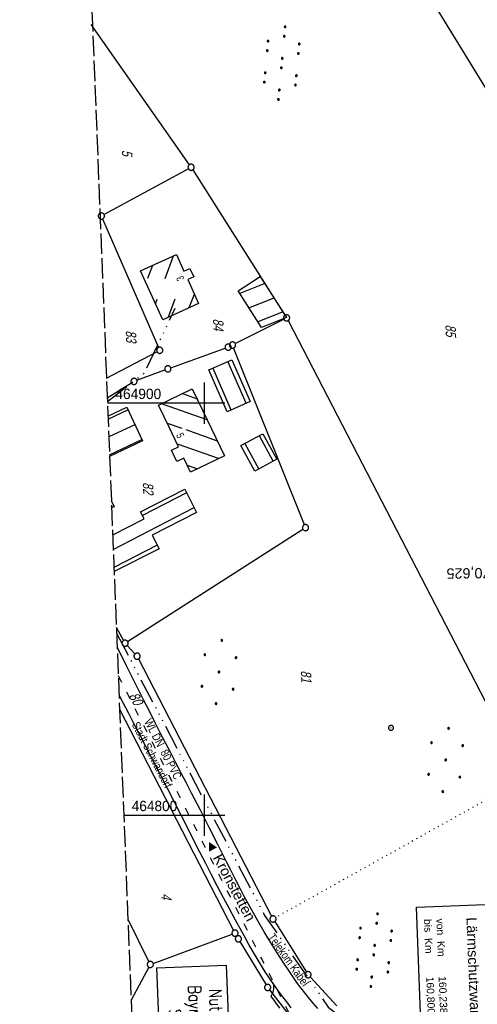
# Model space of a CAD drawing. Extents: x 511155 to 511479, y 464515 to 465450.
# Tile 20 of 41: x 511155 to 511266, y 464754 to 464993. Entities that reach past the tile are written whole.
import ezdxf
from ezdxf.enums import TextEntityAlignment as Align

# ---------------------------------------------------------------- set-up
doc = ezdxf.new("R2010")
doc.units = 0
doc.header["$LTSCALE"] = 10
doc.header["$MEASUREMENT"] = 0
for name, pattern in [('ACAD_ISO03W100', [30, 12, -18]), ('ACAD_ISO14W100', [25.5, 12, -3, 0.5, -3, 0.5, -3, 0.5, -3]), ('AUSGEZOGEN', [0]), ('LT00', [0]), ('LT14', [0.6, 0.5, -0.1]), ('PUNKTX2_STR', [0.6, 0.1, -0.5])]:
    doc.linetypes.add(name, pattern=pattern)
doc.layers.get('0').update_dxf_attribs({"linetype": 'LT00'})
for name, color, linetype in [('--EK_FBR', 1, 'LT00'), ('-EL-93-1', 20, 'LT00'), ('BW_TEXT_B', 20, 'AUSGEZOGEN'), ('DFK_BEB_SCHR', 254, 'LT00'), ('DFK_BEBAUUNG', 250, 'LT00'), ('DFK_FLUR_NR', 250, 'LT00'), ('DFK_GZPKT', 250, 'LT00'), ('DFK_HAUSNR', 250, 'LT00'), ('DFK_KATASTER', 250, 'LT00'), ('DFK_NUTZUNG', 250, 'LT00'), ('DFK_NUTZUNGSGRENZE', 70, 'PUNKTX2_STR'), ('DFK_STAND', 22, 'LT00'), ('DFK_TOPO-SYM', 252, 'LT00'), ('DFK_VERMPKT', 252, 'LT00'), ('ORTSRICHTUNG', 7, 'Continuous'), ('TELEKOM', 210, 'ACAD_ISO14W100'), ('TELEKOM_TEXT', 210, 'Continuous'), ('V103_AFBR_BAB', 250, 'LT00'), ('V103_EINFAHRT', 250, 'LT00'), ('V103_RASTER', 250, 'LT00'), ('WASSERLTG', 130, 'ACAD_ISO03W100'), ('WASSERLTG_TEXT', 130, 'Continuous')]:
    doc.layers.add(name, color=color, linetype=linetype)
doc.layers.add('-BLATT_103-RAND', color=7, linetype='LT14', plot=False)
doc.styles.add('Arial', font='ARIAL.TTF')
doc.styles.add('Beschrift', font='ARIAL.TTF')
doc.styles.get("Standard").update_dxf_attribs({"font": 'ARIAL.TTF'})
doc.styles.add('Versorgungsltg', font='ARIAL.TTF', dxfattribs={"width": 0.8, "height": 2})

# ---------------------------------------------------------------- blocks, each defined once
blk = doc.blocks.new('SYMB7010')
at = {"color": 0, "linetype": 'ByBlock'}
for points in [[(-0.031408, 0.499213), (-0.093728, 0.49134), (-0.15457, 0.475719), (-0.212975, 0.452595), (-0.268021, 0.422333), (-0.31884, 0.385411), (-0.36463, 0.342411), (-0.40467, 0.29401), (-0.438329, 0.240973), (-0.465074, 0.184136), (-0.484486, 0.124395), (-0.496256, 0.062692), (-0.5002, 0)], [(-0.5002, 0), (-0.496256, -0.062692), (-0.484486, -0.124395), (-0.465075, -0.184136), (-0.438329, -0.240973), (-0.404671, -0.29401), (-0.36463, -0.342411), (-0.31884, -0.385411), (-0.268021, -0.422333), (-0.212975, -0.452595), (-0.154571, -0.475719), (-0.093728, -0.49134), (-0.031408, -0.499213), (0.031408, -0.499213)], [(0.5002, 0), (0.496256, 0.062692), (0.484485, 0.124395), (0.465074, 0.184136), (0.438329, 0.240973), (0.40467, 0.29401), (0.36463, 0.342411), (0.31884, 0.385411), (0.268021, 0.422333), (0.212975, 0.452595), (0.15457, 0.475719), (0.093728, 0.49134), (0.031408, 0.499213), (-0.031408, 0.499213)], [(0.031408, -0.499213), (0.093728, -0.491341), (0.15457, -0.475719), (0.212975, -0.452595), (0.268021, -0.422333), (0.31884, -0.385411), (0.36463, -0.342411), (0.404671, -0.294011), (0.438329, -0.240974), (0.465075, -0.184136), (0.484486, -0.124395), (0.496256, -0.062692), (0.500201, 0)]]:
    blk.add_lwpolyline(points, dxfattribs=at)
blk = doc.blocks.new('SYMB7301')
at = {"color": 0, "linetype": 'ByBlock'}
for p, q in [((-0.128693, 0), (0, 0.128693)), ((0, -0.128693), (-0.128693, 0)), ((0, 0.128693), (0.128693, 0)), ((0.128693, 0), (0, -0.128693)), ((0.000059, -0.009738), (0.000059, 0.009897)), ((-0.00901, -0.004339), (-0.002225, -0.009749))]:
    blk.add_line(p, q, dxfattribs=at)
for points in [[(-0.002225, 0.009749), (-0.00901, 0.004339), (-0.00901, -0.004339)], [(0.01, 0), (0.006235, 0.007818), (-0.002225, 0.009749)], [(-0.002225, -0.009749), (0.006235, -0.007818), (0.01, 0)]]:
    blk.add_lwpolyline(points, dxfattribs=at)
blk = doc.blocks.new('SYMB7110')
at = {"color": 0, "linetype": 'ByBlock'}
for p, q in [((-0.515, 0.392919), (-0.515, 0.367081)), ((-0.51, 0.362895), (-0.51, 0.397105)), ((-0.505, 0.399164), (-0.505, 0.360836)), ((-0.5, 0.360204), (-0.5, 0.399796)), ((-0.495, 0.399164), (-0.495, 0.360836)), ((-0.49, 0.362895), (-0.49, 0.397105)), ((-0.485, 0.392919), (-0.485, 0.367081)), ((-0.48, 0.379874), (-0.48, 0.380145)), ((-0.285, 0.392919), (-0.285, 0.367081)), ((-0.28, 0.362895), (-0.28, 0.397105)), ((-0.275, 0.399164), (-0.275, 0.360836)), ((-0.27, 0.360204), (-0.27, 0.399796)), ((-0.265, 0.399164), (-0.265, 0.360836)), ((-0.26, 0.362895), (-0.26, 0.397105)), ((-0.255, 0.392919), (-0.255, 0.367081)), ((-0.25, 0.379874), (-0.25, 0.380146)), ((0.255, 0.392919), (0.255, 0.367081)), ((0.26, 0.362895), (0.26, 0.397105)), ((0.265, 0.399164), (0.265, 0.360836)), ((0.27, 0.360204), (0.27, 0.399796)), ((0.275, 0.399164), (0.275, 0.360836)), ((0.28, 0.362895), (0.28, 0.397105)), ((0.285, 0.392919), (0.285, 0.367081)), ((0.29, 0.379874), (0.29, 0.380145)), ((0.485, 0.392919), (0.485, 0.367081)), ((0.49, 0.362895), (0.49, 0.397105)), ((0.495, 0.399164), (0.495, 0.360836)), ((0.5, 0.360204), (0.5, 0.399796)), ((0.505, 0.399164), (0.505, 0.360836)), ((0.51, 0.362895), (0.51, 0.397105)), ((0.515, 0.392919), (0.515, 0.367081)), ((0.52, 0.379874), (0.52, 0.380146)), ((-0.9, 0.012919), (-0.9, -0.012919)), ((-0.895, -0.017106), (-0.895, 0.017105)), ((-0.89, 0.019164), (-0.89, -0.019164)), ((-0.885, -0.019797), (-0.885, 0.019796)), ((-0.88, 0.019164), (-0.88, -0.019164)), ((-0.875, -0.017106), (-0.875, 0.017105)), ((-0.87, 0.012919), (-0.87, -0.012919)), ((-0.865, -0.000126), (-0.865, 0.000145)), ((-0.67, 0.012919), (-0.67, -0.012919)), ((-0.665, -0.017106), (-0.665, 0.017105)), ((-0.66, 0.019164), (-0.66, -0.019164)), ((-0.655, -0.019797), (-0.655, 0.019796)), ((-0.65, 0.019164), (-0.65, -0.019164)), ((-0.645, -0.017106), (-0.645, 0.017105)), ((-0.64, 0.012919), (-0.64, -0.012919)), ((-0.635, -0.000126), (-0.635, 0.000145)), ((-0.13, 0.012919), (-0.13, -0.012919)), ((-0.125, -0.017105), (-0.125, 0.017105)), ((-0.12, 0.019164), (-0.12, -0.019164)), ((-0.115, -0.019796), (-0.115, 0.019796)), ((-0.11, 0.019164), (-0.11, -0.019164)), ((-0.105, -0.017105), (-0.105, 0.017105)), ((-0.1, 0.012919), (-0.1, -0.012919)), ((-0.095, -0.000126), (-0.095, 0.000146)), ((0.1, 0.012919), (0.1, -0.012919)), ((0.105, -0.017105), (0.105, 0.017105)), ((0.11, 0.019164), (0.11, -0.019164)), ((0.115, -0.019796), (0.115, 0.019796)), ((0.12, 0.019164), (0.12, -0.019164)), ((0.125, -0.017105), (0.125, 0.017105)), ((0.13, 0.012919), (0.13, -0.012919)), ((0.135, -0.000126), (0.135, 0.000146)), ((0.64, 0.012919), (0.64, -0.012919)), ((0.645, -0.017105), (0.645, 0.017105)), ((0.65, 0.019164), (0.65, -0.019164)), ((0.655, -0.019796), (0.655, 0.019796)), ((0.66, 0.019164), (0.66, -0.019164)), ((0.665, -0.017105), (0.665, 0.017105)), ((0.67, 0.012919), (0.67, -0.012919)), ((0.675, -0.000126), (0.675, 0.000146)), ((0.87, 0.012919), (0.87, -0.012919)), ((0.875, -0.017105), (0.875, 0.017105)), ((0.88, 0.019164), (0.88, -0.019164)), ((0.885, -0.019796), (0.885, 0.019796)), ((0.89, 0.019164), (0.89, -0.019164)), ((0.895, -0.017105), (0.895, 0.017105)), ((0.9, 0.012919), (0.9, -0.012919)), ((0.905, -0.000126), (0.905, 0.000146)), ((-0.515, -0.367081), (-0.515, -0.392919)), ((-0.51, -0.397105), (-0.51, -0.362895)), ((-0.505, -0.360836), (-0.505, -0.399164)), ((-0.5, -0.399796), (-0.5, -0.360204)), ((-0.495, -0.360836), (-0.495, -0.399164)), ((-0.49, -0.397106), (-0.49, -0.362895)), ((-0.485, -0.367081), (-0.485, -0.392919)), ((-0.48, -0.380126), (-0.48, -0.379855)), ((-0.285, -0.367081), (-0.285, -0.392919)), ((-0.28, -0.397105), (-0.28, -0.362895)), ((-0.275, -0.360836), (-0.275, -0.399164)), ((-0.27, -0.399796), (-0.27, -0.360204)), ((-0.265, -0.360836), (-0.265, -0.399164)), ((-0.26, -0.397105), (-0.26, -0.362895)), ((-0.255, -0.367081), (-0.255, -0.392919)), ((-0.25, -0.380126), (-0.25, -0.379855)), ((0.255, -0.367081), (0.255, -0.392919)), ((0.26, -0.397105), (0.26, -0.362895)), ((0.265, -0.360836), (0.265, -0.399164)), ((0.27, -0.399796), (0.27, -0.360204)), ((0.275, -0.360836), (0.275, -0.399164)), ((0.28, -0.397105), (0.28, -0.362895)), ((0.285, -0.367081), (0.285, -0.392919)), ((0.29, -0.380126), (0.29, -0.379855)), ((0.485, -0.367081), (0.485, -0.392919)), ((0.49, -0.397105), (0.49, -0.362895)), ((0.495, -0.360836), (0.495, -0.399164)), ((0.5, -0.399796), (0.5, -0.360204)), ((0.505, -0.360836), (0.505, -0.399164)), ((0.51, -0.397105), (0.51, -0.362895)), ((0.515, -0.367081), (0.515, -0.392919)), ((0.52, -0.380126), (0.52, -0.379855))]:
    blk.add_line(p, q, dxfattribs=at)
for points in [[(-0.48, 0.38), (-0.481981, 0.388678), (-0.48753, 0.395637), (-0.49555, 0.399499), (-0.50445, 0.399499), (-0.51247, 0.395637), (-0.518019, 0.388678), (-0.52, 0.38), (-0.518019, 0.371322), (-0.51247, 0.364363), (-0.50445, 0.360501), (-0.49555, 0.360501), (-0.48753, 0.364363), (-0.481981, 0.371322), (-0.48, 0.38)], [(-0.25, 0.38), (-0.251981, 0.388678), (-0.25753, 0.395637), (-0.26555, 0.399499), (-0.27445, 0.399499), (-0.28247, 0.395637), (-0.288019, 0.388678), (-0.29, 0.38), (-0.288019, 0.371322), (-0.28247, 0.364363), (-0.27445, 0.360501), (-0.26555, 0.360501), (-0.25753, 0.364363), (-0.251981, 0.371322), (-0.25, 0.38)], [(0.29, 0.38), (0.288019, 0.388678), (0.28247, 0.395637), (0.27445, 0.399499), (0.26555, 0.399499), (0.25753, 0.395637), (0.251981, 0.388678), (0.25, 0.38), (0.251981, 0.371322), (0.25753, 0.364363), (0.26555, 0.360501), (0.27445, 0.360501), (0.28247, 0.364363), (0.288019, 0.371322), (0.29, 0.38)], [(0.52, 0.38), (0.518019, 0.388678), (0.51247, 0.395637), (0.50445, 0.399499), (0.495549, 0.399499), (0.48753, 0.395637), (0.481981, 0.388678), (0.48, 0.38), (0.481981, 0.371322), (0.48753, 0.364363), (0.495549, 0.360501), (0.50445, 0.360501), (0.51247, 0.364363), (0.518019, 0.371322), (0.52, 0.38)], [(-0.865, 0), (-0.866981, 0.008678), (-0.87253, 0.015637), (-0.88055, 0.019498), (-0.88945, 0.019498), (-0.89747, 0.015637), (-0.903019, 0.008678), (-0.905, 0)], [(-0.905, 0), (-0.903019, -0.008678), (-0.89747, -0.015637), (-0.88945, -0.019499), (-0.88055, -0.019499), (-0.87253, -0.015637), (-0.866981, -0.008678), (-0.865, 0)], [(-0.635, 0), (-0.636981, 0.008678), (-0.64253, 0.015637), (-0.65055, 0.019498), (-0.65945, 0.019498), (-0.66747, 0.015637), (-0.673019, 0.008678), (-0.675, 0)], [(-0.675, 0), (-0.673019, -0.008678), (-0.66747, -0.015637), (-0.65945, -0.019499), (-0.65055, -0.019499), (-0.64253, -0.015637), (-0.636981, -0.008678), (-0.635, 0)], [(-0.095, 0), (-0.096981, 0.008678), (-0.10253, 0.015637), (-0.11055, 0.019499), (-0.11945, 0.019499), (-0.12747, 0.015637), (-0.133019, 0.008678), (-0.135, 0)], [(-0.135, 0), (-0.133019, -0.008678), (-0.12747, -0.015637), (-0.11945, -0.019499), (-0.11055, -0.019499), (-0.10253, -0.015637), (-0.096981, -0.008678), (-0.095, 0)], [(0.135, 0), (0.133019, 0.008678), (0.12747, 0.015637), (0.11945, 0.019499), (0.11055, 0.019499), (0.10253, 0.015637), (0.096981, 0.008678), (0.095, 0)], [(0.095, 0), (0.096981, -0.008678), (0.10253, -0.015637), (0.11055, -0.019499), (0.11945, -0.019499), (0.12747, -0.015637), (0.133019, -0.008678), (0.135, 0)], [(0.675, 0), (0.673019, 0.008678), (0.66747, 0.015637), (0.65945, 0.019499), (0.65055, 0.019499), (0.64253, 0.015637), (0.636981, 0.008678), (0.635, 0)], [(0.635, 0), (0.636981, -0.008678), (0.64253, -0.015637), (0.65055, -0.019499), (0.65945, -0.019499), (0.66747, -0.015637), (0.673019, -0.008678), (0.675, 0)], [(0.905, 0), (0.903019, 0.008678), (0.89747, 0.015637), (0.88945, 0.019499), (0.88055, 0.019499), (0.87253, 0.015637), (0.866981, 0.008678), (0.865, 0)], [(0.865, 0), (0.866981, -0.008678), (0.87253, -0.015637), (0.88055, -0.019499), (0.88945, -0.019499), (0.89747, -0.015637), (0.903019, -0.008678), (0.905, 0)], [(-0.48, -0.38), (-0.481981, -0.371322), (-0.48753, -0.364363), (-0.49555, -0.360501), (-0.50445, -0.360501), (-0.51247, -0.364363), (-0.518019, -0.371322), (-0.52, -0.38), (-0.518019, -0.388678), (-0.51247, -0.395637), (-0.50445, -0.399499), (-0.49555, -0.399499), (-0.48753, -0.395637), (-0.481981, -0.388678), (-0.48, -0.38)], [(-0.25, -0.38), (-0.251981, -0.371322), (-0.25753, -0.364363), (-0.26555, -0.360501), (-0.27445, -0.360501), (-0.28247, -0.364363), (-0.288019, -0.371322), (-0.29, -0.38), (-0.288019, -0.388678), (-0.28247, -0.395637), (-0.27445, -0.399499), (-0.26555, -0.399499), (-0.25753, -0.395637), (-0.251981, -0.388678), (-0.25, -0.38)], [(0.29, -0.38), (0.288019, -0.371322), (0.28247, -0.364363), (0.27445, -0.360501), (0.26555, -0.360501), (0.25753, -0.364363), (0.251981, -0.371322), (0.25, -0.38), (0.251981, -0.388678), (0.25753, -0.395637), (0.26555, -0.399499), (0.27445, -0.399499), (0.28247, -0.395637), (0.288019, -0.388678), (0.29, -0.38)], [(0.52, -0.38), (0.518019, -0.371322), (0.51247, -0.364363), (0.50445, -0.360501), (0.495549, -0.360501), (0.48753, -0.364363), (0.481981, -0.371322), (0.48, -0.38), (0.481981, -0.388678), (0.48753, -0.395637), (0.495549, -0.399499), (0.50445, -0.399499), (0.51247, -0.395637), (0.518019, -0.388678), (0.52, -0.38)]]:
    blk.add_lwpolyline(points, dxfattribs=at)
blk = doc.blocks.new('Ackerland7')
at = {"layer": 'DFK_NUTZUNG', "color": 0, "linetype": 'ByBlock'}
for p, q in [((-4, 3.93), (-4, 3.67)), ((-3.95, 3.63), (-3.95, 3.97)), ((-3.9, 3.99), (-3.9, 3.61)), ((-3.85, 3.6), (-3.85, 4)), ((-3.8, 3.99), (-3.8, 3.61)), ((-3.75, 3.63), (-3.75, 3.97)), ((-3.7, 3.93), (-3.7, 3.67)), ((-3.65, 3.8), (-3.65, 3.8)), ((3.7, 3.93), (3.7, 3.67)), ((3.75, 3.63), (3.75, 3.97)), ((3.8, 3.99), (3.8, 3.61)), ((3.85, 3.6), (3.85, 4)), ((3.9, 3.99), (3.9, 3.61)), ((3.95, 3.63), (3.95, 3.97)), ((4, 3.93), (4, 3.67)), ((4.05, 3.8), (4.05, 3.8)), ((-7.85, 0.13), (-7.85, -0.13)), ((-7.8, -0.17), (-7.8, 0.17)), ((-7.75, 0.19), (-7.75, -0.19)), ((-7.7, -0.2), (-7.7, 0.2)), ((-7.65, 0.19), (-7.65, -0.19)), ((-7.6, -0.17), (-7.6, 0.17)), ((-7.55, 0.13), (-7.55, -0.13)), ((-7.5, 0), (-7.5, 0)), ((-0.15, 0.13), (-0.15, -0.13)), ((-0.1, -0.17), (-0.1, 0.17)), ((-0.05, 0.19), (-0.05, -0.19)), ((0, -0.2), (0, 0.2)), ((0.05, 0.19), (0.05, -0.19)), ((0.1, -0.17), (0.1, 0.17)), ((0.15, 0.13), (0.15, -0.13)), ((0.2, 0), (0.2, 0)), ((7.55, 0.13), (7.55, -0.13)), ((7.6, -0.17), (7.6, 0.17)), ((7.65, 0.19), (7.65, -0.19)), ((7.7, -0.2), (7.7, 0.2)), ((7.75, 0.19), (7.75, -0.19)), ((7.8, -0.17), (7.8, 0.17)), ((7.85, 0.13), (7.85, -0.13)), ((7.9, 0), (7.9, 0)), ((-4, -3.67), (-4, -3.93)), ((-3.95, -3.97), (-3.95, -3.63)), ((-3.9, -3.61), (-3.9, -3.99)), ((-3.85, -4), (-3.85, -3.6)), ((-3.8, -3.61), (-3.8, -3.99)), ((-3.75, -3.97), (-3.75, -3.63)), ((-3.7, -3.67), (-3.7, -3.93)), ((-3.65, -3.8), (-3.65, -3.8)), ((3.7, -3.67), (3.7, -3.93)), ((3.75, -3.97), (3.75, -3.63)), ((3.8, -3.61), (3.8, -3.99)), ((3.85, -4), (3.85, -3.6)), ((3.9, -3.61), (3.9, -3.99)), ((3.95, -3.97), (3.95, -3.63)), ((4, -3.67), (4, -3.93)), ((4.05, -3.8), (4.05, -3.8))]:
    blk.add_line(p, q, dxfattribs=at)
for points in [[(-3.65, 3.8), (-3.67, 3.89), (-3.73, 3.96), (-3.81, 3.99), (-3.89, 3.99), (-3.97, 3.96), (-4.03, 3.89), (-4.05, 3.8), (-4.03, 3.71), (-3.97, 3.64), (-3.89, 3.6), (-3.81, 3.6), (-3.73, 3.64), (-3.67, 3.71), (-3.65, 3.8)], [(4.05, 3.8), (4.03, 3.89), (3.97, 3.96), (3.89, 3.99), (3.81, 3.99), (3.73, 3.96), (3.67, 3.89), (3.65, 3.8), (3.67, 3.71), (3.73, 3.64), (3.81, 3.61), (3.89, 3.61), (3.97, 3.64), (4.03, 3.71), (4.05, 3.8)], [(-7.5, 0), (-7.52, 0.09), (-7.58, 0.16), (-7.66, 0.19), (-7.74, 0.19), (-7.82, 0.16), (-7.88, 0.09), (-7.9, 0)], [(0.2, 0), (0.18, 0.09), (0.12, 0.16), (0.04, 0.19), (-0.04, 0.19), (-0.12, 0.16), (-0.18, 0.09), (-0.2, 0)], [(-0.2, 0), (-0.18, -0.09), (-0.12, -0.16), (-0.04, -0.19), (0.04, -0.19), (0.12, -0.16), (0.18, -0.09), (0.2, 0)], [(7.9, 0), (7.88, 0.09), (7.82, 0.16), (7.74, 0.19), (7.66, 0.19), (7.58, 0.16), (7.52, 0.09), (7.5, 0)], [(7.5, 0), (7.52, -0.09), (7.58, -0.16), (7.66, -0.19), (7.74, -0.19), (7.82, -0.16), (7.88, -0.09), (7.9, 0)], [(-7.9, 0), (-7.88, -0.09), (-7.82, -0.16), (-7.74, -0.19), (-7.66, -0.19), (-7.58, -0.16), (-7.52, -0.09), (-7.5, 0)], [(-3.65, -3.8), (-3.67, -3.71), (-3.73, -3.64), (-3.81, -3.61), (-3.89, -3.61), (-3.97, -3.64), (-4.03, -3.71), (-4.05, -3.8), (-4.03, -3.89), (-3.97, -3.96), (-3.89, -3.99), (-3.81, -3.99), (-3.73, -3.96), (-3.67, -3.89), (-3.65, -3.8)], [(4.05, -3.8), (4.03, -3.71), (3.97, -3.64), (3.89, -3.61), (3.81, -3.61), (3.73, -3.64), (3.67, -3.71), (3.65, -3.8), (3.67, -3.89), (3.73, -3.96), (3.81, -3.99), (3.89, -3.99), (3.97, -3.96), (4.03, -3.89), (4.05, -3.8)]]:
    blk.add_lwpolyline(points, dxfattribs=at)

msp = doc.modelspace()

# ---------------------------------------------------------------- linework, layer by layer
at = {"layer": '--EK_FBR'}
msp.add_lwpolyline([(511227.62, 464753.06), (511226.44, 464754.38), (511225.31, 464755.73), (511224.41, 464756.86)], dxfattribs=at)
at = {"layer": '-BLATT_103-RAND'}
msp.add_lwpolyline([(511155.19, 465438.82), (511191.77, 464514.55), (511478.54, 464525.89), (511441.97, 465450.17), (511155.19, 465438.82)], dxfattribs=at)
at = {"layer": 'DFK_BEB_SCHR'}
for p, q in [((511190.5, 464930.24), (511192.58, 464935.77)), ((511187.43, 464933.43), (511186.23, 464930.27)), ((511214.76, 464929.03), (511208.69, 464926.6)), ((511196.39, 464923.18), (511197.61, 464926.43)), ((511188.19, 464924.11), (511188.62, 464925.25)), ((511192.88, 464925.23), (511191.23, 464920.85)), ((511210.87, 464923.16), (511216.96, 464925.6)), ((511219.16, 464922.17), (511213.05, 464919.72)), ((511210.16, 464899.96), (511205.73, 464910.09)), ((511202.07, 464908.48), (511206.5, 464898.35)), ((511194.75, 464902.32), (511198.26, 464901.09)), ((511176.67, 464896.15), (511181.46, 464898.4)), ((511200.71, 464895.98), (511189.65, 464899.87)), ((511183.16, 464894.78), (511176.84, 464891.81)), ((511191.02, 464895.15), (511194.54, 464893.91)), ((511195.51, 464893.57), (511203.19, 464890.88)), ((511177.01, 464887.47), (511184.86, 464891.16)), ((511216.77, 464885.9), (511213.42, 464892.11)), ((511203.46, 464886.54), (511193.76, 464889.95)), ((511209.9, 464890.21), (511213.25, 464884)), ((511195.83, 464884.98), (511198.34, 464884.1)), ((511195.72, 464878.22), (511185.05, 464872.71)), ((511177.65, 464874.64), (511177.5, 464874.98)), ((511177.92, 464864.52), (511197.53, 464874.66)), ((511188.62, 464865.55), (511178.09, 464860.1))]:
    msp.add_line(p, q, dxfattribs=at)
at = {"layer": 'DFK_BEBAUUNG'}
for points in [[(511198.62, 464924.19), (511189.93, 464920.26), (511184.55, 464932.13), (511193.25, 464936.07), (511195.08, 464932.03), (511196.55, 464932.67), (511197.45, 464930.66), (511196, 464930.01), (511198.62, 464924.19)], [(511220.03, 464920.81), (511213.91, 464918.36), (511208.27, 464927.27), (511213.63, 464930.78), (511220.03, 464920.81)], [(511206.7, 464910.51), (511211.13, 464900.38), (511205.55, 464897.93), (511201.11, 464908.06), (511206.7, 464910.51)], [(511197.12, 464903.45), (511199.68, 464898.12), (511204.94, 464887.25), (511196.64, 464883.29), (511195.03, 464886.65), (511193.37, 464885.85), (511192.06, 464888.6), (511193.76, 464889.42), (511191.48, 464894.19), (511188.92, 464899.52), (511197.12, 464903.45)], [(511176.64, 464896.85), (511181.18, 464898.99), (511185.02, 464890.83), (511177.02, 464887.07)], [(511214.28, 464892.58), (511217.63, 464886.37), (511212.3, 464883.49), (511208.94, 464889.69), (511214.28, 464892.58)], [(511177.78, 464868.05), (511185.44, 464871.94), (511184.57, 464873.66), (511195.27, 464879.1), (511198.12, 464873.5)], [(511177.45, 464876.36), (511178.11, 464874.84), (511177.52, 464874.58)], [(511198.12, 464873.5), (511187.39, 464867.95), (511189.09, 464864.64), (511178.13, 464859.15)]]:
    msp.add_lwpolyline(points, dxfattribs=at)
at = {"layer": 'DFK_KATASTER'}
for p, q in [((511240.78, 465021.49), (511322.56, 464887.58)), ((511172.46, 464991.87), (511196.39, 464957.85)), ((511196.16, 464956.88), (511175.69, 464945.77)), ((511197.22, 464956.61), (511219.62, 464921.33)), ((511175.33, 464944.72), (511188.91, 464913.51)), ((511207.55, 464914.46), (511219.35, 464920.36)), ((511220.37, 464920.03), (511299.85, 464766.56)), ((511176.27, 464906.1), (511188.54, 464912.47)), ((511191.89, 464908.57), (511205.1, 464913.33)), ((511224.34, 464870.5), (511207.16, 464913.42)), ((511183.66, 464905.55), (511190.48, 464908.06)), ((511176.46, 464901.31), (511182.32, 464904.9)), ((511181.41, 464842.13), (511223.99, 464869.4)), ((511178.66, 464845.62), (511180.42, 464842.39)), ((511181.29, 464841.18), (511183.18, 464839.14)), ((511184.04, 464837.92), (511216.38, 464775.49)), ((511179.45, 464825.76), (511207.15, 464772.05)), ((511181.47, 464774.8), (511186.59, 464764.46)), ((511217.12, 464774.19), (511224.82, 464761.93)), ((511187.62, 464764.05), (511206.79, 464771.12)), ((511207.87, 464770.73), (511207.92, 464770.64)), ((511208.69, 464769.35), (511215.03, 464758.84)), ((511186.56, 464763.13), (511182.25, 464755.12)), ((511225.73, 464760.75), (511232.2, 464753.76)), ((511215.88, 464757.61), (511224.72, 464746.22))]:
    msp.add_line(p, q, dxfattribs=at)
at = {"layer": 'DFK_NUTZUNGSGRENZE', "ltscale": 0.2}
msp.add_line((511277.89, 464808.96), (511217.38, 464775.19), dxfattribs=at)
at = {"layer": 'DFK_STAND'}
msp.add_lwpolyline([(511205.32, 464763.62), (511207.57, 464706.67), (511190.77, 464706), (511188.52, 464762.96)], close=True, dxfattribs=at)
at = {"layer": 'TELEKOM', "ltscale": 0.05, "flags": 128}
for points in [[(511176.5, 464900.42), (511185.5, 464907.35), (511192.99, 464923.04)], [(511178.72, 464844.15), (511214.68, 464775.7), (511230.15, 464753.42), (511247.83, 464739.78), (511268.45, 464723.99), (511282.64, 464709.81), (511294.69, 464698.04), (511295.85, 464696.02), (511298.35, 464687.79), (511304.27, 464669.42), (511302.9, 464590.12), (511308.9, 464588.69), (511318.77, 464589.21), (511328.89, 464589.73), (511355.75, 464588.45), (511405.22, 464586.67), (511406, 464594.85), (511409.37, 464595.62), (511413.38, 464597.04), (511416.17, 464598.81), (511418.21, 464600.51), (511419.57, 464602.74), (511420.99, 464606.28), (511422.28, 464610.01), (511424.14, 464616.56), (511425.57, 464621.59), (511426.31, 464627.7), (511426.31, 464627.7), (511427.71, 464641.18), (511428.19, 464653.81), (511423.45, 464660.11), (511410.8, 464669.33), (511410.8, 464669.33), (511392.79, 464682.58), (511383.15, 464689.7), (511377.77, 464691.7), (511394.74, 464703.14), (511399.37, 464699.6), (511399.03, 464699.14)]]:
    msp.add_lwpolyline(points, dxfattribs=at)
at = {"layer": 'V103_AFBR_BAB'}
for points in [[(511227.62, 464753.06), (511226.44, 464754.38), (511225.31, 464755.73), (511224.41, 464756.86), (511223.54, 464758.01), (511222.68, 464759.18), (511221.85, 464760.37), (511221.03, 464761.56), (511219.35, 464764.07), (511217.7, 464766.6), (511216.1, 464769.16), (511214.54, 464771.74), (511213.02, 464774.35), (511211.88, 464776.37), (511210.77, 464778.41), (511209.67, 464780.46), (511208.6, 464782.51), (511207.53, 464784.58), (511206.48, 464786.65), (511205.43, 464788.72), (511204.39, 464790.8), (511203.34, 464792.87), (511201.23, 464797.04), (511199.1, 464801.2), (511196.95, 464805.36), (511195.68, 464807.8), (511194.41, 464810.24), (511193.14, 464812.68), (511191.87, 464815.12), (511190.6, 464817.57), (511189.34, 464820.01), (511188.08, 464822.46), (511186.68, 464825.22), (511185.28, 464827.98), (511183.89, 464830.75), (511182.51, 464833.52), (511181.12, 464836.29), (511179.74, 464839.06), (511178.86, 464840.81)], [(511221.15, 464753.28), (511220.28, 464754.4), (511219.42, 464755.52), (511218.57, 464756.64), (511217.73, 464757.77), (511216.9, 464758.92), (511215.84, 464760.46), (511214.81, 464762.03), (511213.81, 464763.62), (511212.83, 464765.23), (511211.88, 464766.85), (511210.95, 464768.49), (511210.03, 464770.13), (511209.12, 464771.78), (511207.63, 464774.51), (511206.16, 464777.25), (511204.7, 464779.99), (511203.25, 464782.74), (511201.81, 464785.5), (511200.39, 464788.26), (511198.97, 464791.03), (511197.43, 464794.02), (511195.91, 464797.03), (511194.38, 464800.03), (511192.85, 464803.03), (511191.09, 464806.49), (511189.33, 464809.94), (511187.56, 464813.4), (511185.77, 464816.84), (511183.98, 464820.29), (511182.78, 464822.57), (511181.58, 464824.86), (511180.38, 464827.15), (511179.32, 464829.16)]]:
    msp.add_lwpolyline(points, dxfattribs=at)
at = {"layer": 'V103_EINFAHRT'}
for points in [[(511216.24, 464756.09), (511216.41, 464756.42), (511216.58, 464756.76), (511216.72, 464757.1), (511216.82, 464757.45), (511216.88, 464757.81), (511216.91, 464758.17), (511216.91, 464758.54), (511216.9, 464758.92)], [(511218.35, 464753.14), (511218.02, 464753.65), (511217.68, 464754.15), (511217.33, 464754.65), (511216.97, 464755.13), (511216.61, 464755.61), (511216.24, 464756.09)]]:
    msp.add_lwpolyline(points, dxfattribs=at)
at = {"layer": 'V103_RASTER'}
for p, q in [((511200, 464905), (511200, 464895)), ((511205, 464900), (511176.51, 464900)), ((511200, 464805), (511200, 464795)), ((511180.47, 464800), (511205, 464800))]:
    msp.add_line(p, q, dxfattribs=at)
at = {"layer": 'WASSERLTG', "ltscale": 0.015, "flags": 128}
msp.add_lwpolyline([(511179.13, 464833.93), (511218.1, 464756.91), (511255, 464684.18), (511270.47, 464669.62), (511312.18, 464679.65), (511313.84, 464680.07), (511374.1, 464693.36), (511378.3, 464694.48), (511396.14, 464681.44), (511406.39, 464674.47), (511419.59, 464665.79), (511440.07, 464655.42), (511445.25, 464652.01)], dxfattribs=at)

# ---------------------------------------------------------------- block references
at = {"layer": 'DFK_GZPKT', "xscale": 1.500000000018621, "yscale": 1.5, "zscale": 1.5, "rotation": 264.7377099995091}
for p in [(511196.82, 464957.24), (511175.03, 464945.41), (511220.02, 464920.7), (511206.88, 464914.12), (511189.21, 464912.82), (511205.81, 464913.58), (511191.18, 464908.32), (511182.96, 464905.29), (511224.62, 464869.8), (511180.78, 464841.73), (511183.69, 464838.59), (511216.72, 464774.82), (511207.49, 464771.38), (511208.3, 464769.99), (511186.92, 464763.79), (511225.22, 464761.3), (511215.42, 464758.2)]:
    msp.add_blockref('SYMB7010', p, dxfattribs=at)
at = {"layer": 'DFK_NUTZUNG', "xscale": 10.00000000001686, "yscale": 10, "zscale": 10, "rotation": 264.7377100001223}
for p in [(511218.85, 464982.52), (511241.29, 464767.26)]:
    msp.add_blockref('SYMB7110', p, dxfattribs=at)
at = {"layer": 'DFK_NUTZUNG', "rotation": 264.7376999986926}
for p in [(511203.59, 464834.76), (511258.65, 464813.41)]:
    msp.add_blockref('Ackerland7', p, dxfattribs=at)
at = {"layer": 'DFK_TOPO-SYM', "xscale": 0.09999999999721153, "yscale": 0.09999999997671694, "zscale": 0.1, "rotation": 0.001159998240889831}
msp.add_blockref('SYMB7301', (511245.38, 464821.21), dxfattribs=at)
at = {"layer": 'DFK_VERMPKT', "xscale": 1.200000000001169, "yscale": 1.200000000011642, "zscale": 1.2, "rotation": 264.7377100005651}
msp.add_blockref('SYMB7010', (511245.38, 464821.21), dxfattribs=at)

# ---------------------------------------------------------------- texts
at = {"layer": '-EL-93-1', "style": 'Arial'}
msp.add_text('   km 160+670,625', height=2.5, rotation=180.6316, dxfattribs=at).set_placement((511287.88, 464858.97), align=Align.MIDDLE_LEFT)
at = {"layer": 'DFK_FLUR_NR', "oblique": 13.754, "width": 0.75}
for s, rotation, p in [('5', 272.2662, (511180, 464961.42)), ('84', 272.2662, (511202.14, 464920.51)), ('83', 272.2662, (511180.95, 464917.63)), ('85', 272.2662, (511258.58, 464919.06)), ('82', 272.2662, (511185.1, 464880.79)), ('81', 272.2662, (511223.48, 464835.12)), ('80', -62.4462, (511181.64, 464829.01)), ('4', 272.2662, (511189.56, 464781.01))]:
    msp.add_text(s, height=2.5, rotation=rotation, dxfattribs=at).set_placement(p)
at = {"layer": 'DFK_HAUSNR', "width": 0.75}
for s, rotation, p in [('3', 115, (511195.2, 464930.16)), ('5', -64.5618, (511193.15, 464892.25))]:
    msp.add_text(s, height=1.8, rotation=rotation, dxfattribs=at).set_placement(p)
at = {"layer": 'DFK_STAND', "insert": (511205.1, 464735.09), "char_height": 3, "width": 55.058, "attachment_point": 2, "rotation": 272.2662, "style": 'Versorgungsltg'}
msp.add_mtext('{\\Fromans|c0;Nutzung der Basisdaten der Bayr. Vermessungsverwaltung\\PStand November 2007}', dxfattribs=at)
at = {"layer": 'ORTSRICHTUNG', "insert": (511205.14, 464783.77), "char_height": 2.5, "attachment_point": 8, "rotation": 298.0393, "style": 'Beschrift'}
msp.add_mtext('◄ Kronstetten', dxfattribs=at)
at = {"layer": 'TELEKOM_TEXT', "style": 'Versorgungsltg', "width": 0.8}
msp.add_text('Telekom Kabel', height=2, rotation=305.4654, dxfattribs=at).set_placement((511219.71, 464764.33), align=Align.CENTER)
at = {"layer": 'V103_RASTER'}
for s, width, p in [(' 464900', 0.955, (511177.51, 464901)), (' 464800', 0.951, (511181.47, 464801))]:
    msp.add_text(s, height=2.5, rotation=-0.0005, dxfattribs=dict(at, width=width)).set_placement(p)
at = {"layer": 'WASSERLTG_TEXT', "insert": (511186.42, 464814.19), "char_height": 2, "attachment_point": 8, "rotation": 297.6511, "line_spacing_factor": 0.9, "style": 'Versorgungsltg'}
msp.add_mtext('WL DN  80 PVC\\PStadt Schwandorf', dxfattribs=at)

# ---------------------------------------------------------------- next in the draw order: texts
at = {"layer": 'BW_TEXT_B', "insert": (511280.01, 464775.84), "char_height": 2, "width": 32.3515, "attachment_point": 1, "rotation": 272.2662, "style": 'Beschrift', "bg_fill": 3, "box_fill_scale": 1.5, "bg_fill_color": 256, "bg_fill_transparency": 3935092}
msp.add_mtext('\\pt10,14;{\\Funir_o|c0;\\H1.75x;6638771}\\P\\ptz;{\\H1.75x;N_93_L160,2R\\W0.8;\\P\\H0.3714x;\\W1;\\P\\H1.924x;Lärmschutzwand\\P\\H0.1999x;\\P\\H3.602x;\\P\\pt14;von  Km^I160,238\\Pbis  Km^I160,800}', dxfattribs=at)

# ---------------------------------------------------------------- next in the draw order: linework, layer by layer
at = {"layer": 'BW_TEXT_B'}
msp.add_lwpolyline([(511282.78, 464778.9), (511284.3, 464740.36), (511253.06, 464739.12), (511251.53, 464777.66)], close=True, dxfattribs=at)

doc.saveas('drawing.dxf')
